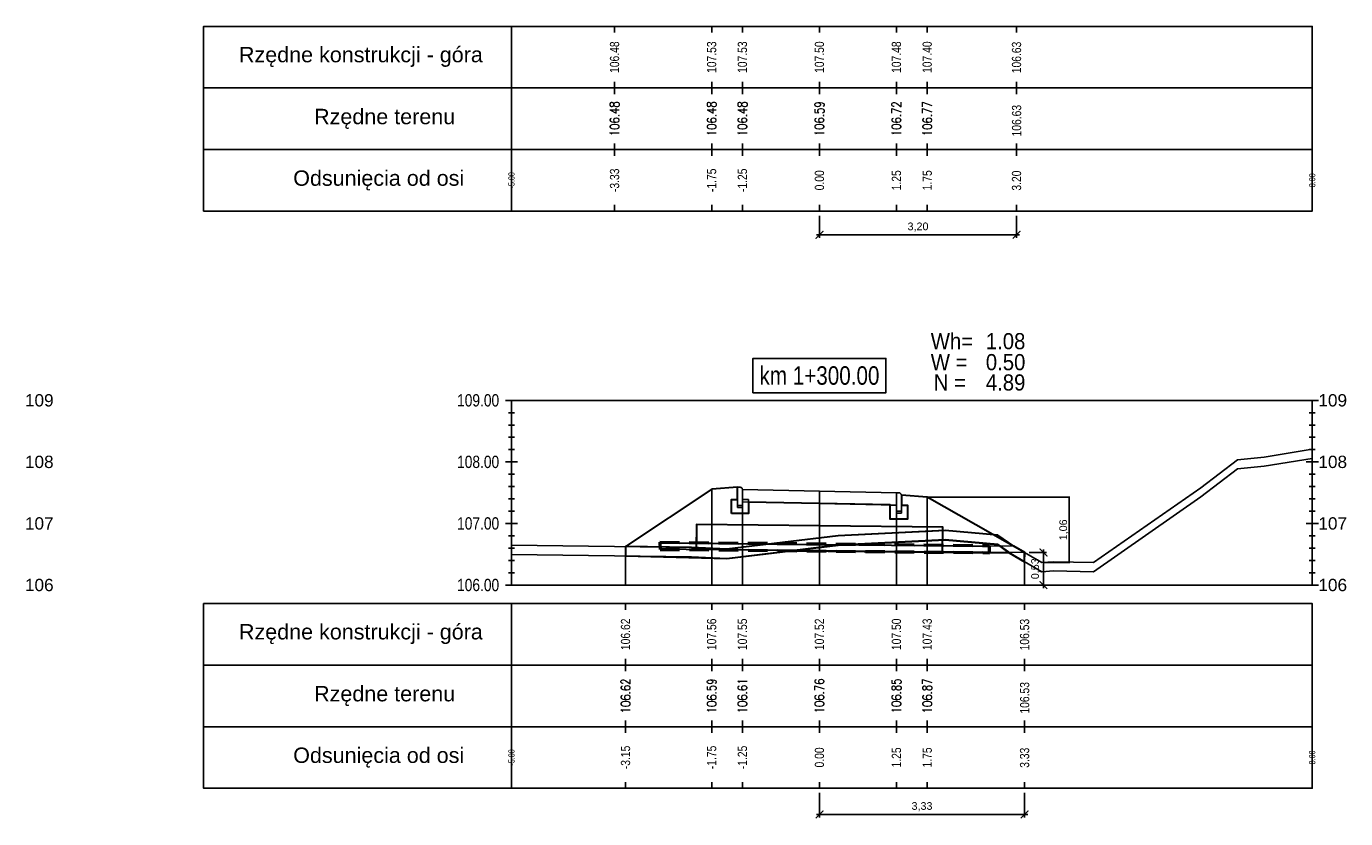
# Model space of a CAD drawing. Extents: x 7537626 to 7538805, y 5722894 to 5725486.
# Tile 65 of 105: x 7538476 to 7538497, y 5725455 to 5725468. Entities that reach past the tile are written whole.
import ezdxf

# ---------------------------------------------------------------- set-up
doc = ezdxf.new("R2010")
doc.units = 0
doc.header["$PDMODE"] = 35
doc.header["$PDSIZE"] = 0.3
doc.linetypes.add('HIDDEN', pattern=[9.525, 6.35, -3.175])
for name, color, linetype in [('C-DROGI-PROFILE', 7, 'Continuous'), ('C-DROGI-PROFILE-ETYKIETY', 7, 'Continuous'), ('C-DROGI-PRZEKROJE-ETYKIETY', 7, 'Continuous'), ('C-POPRZECZKA-przekrój', 2, 'Continuous'), ('C-POPRZECZKA-widok', 1, 'Continuous')]:
    doc.layers.add(name, color=color, linetype=linetype)
for name, color, linetype, true_color in [('C-humus', 7, 'Continuous', 0x003df5), ('C-Teren', 7, 'Continuous', 0x008521), ('poprzeczki', 7, 'Continuous', 0x0000d6)]:
    doc.layers.add(name, color=color, linetype=linetype, true_color=true_color)
for name, color, linetype, lineweight, plot in [('D-1.pow. hum.', 7, 'Continuous', 30, False), ('D-2.wykop', 30, 'Continuous', 30, False), ('D-3.nasyp', 4, 'Continuous', 30, False)]:
    doc.layers.add(name, color=color, linetype=linetype, lineweight=lineweight, plot=plot)
doc.layers.add('D-roboty-ziemne-opis', color=2, linetype='Continuous', lineweight=30)
doc.layers.add('Pom-plan', color=4, linetype='Continuous', plot=False)
doc.styles.add('2mm08', font='arial.ttf', dxfattribs={"width": 0.8})
doc.styles.add('opis_50', font='arial.ttf', dxfattribs={"height": 0.125})
doc.styles.get("Standard").update_dxf_attribs({"font": 'arial.ttf'})
doc.dimstyles.new('OPIS_50', dxfattribs={"dimscale": 0.5, "dimtxt": 0.125, "dimasz": 0.25, "dimexe": 0.1, "dimexo": 0.15, "dimgap": 0.1, "dimtad": 1, "dimzin": 0, "dimtxsty": 'opis_50', "dimblk": 'ARCHTICK', "dimcen": 0.15, "dimdle": 0.1, "dimaunit": 2, "dimadec": 4, "dimazin": 0, "dimtfac": 1, "dimtmove": 0, "dimatfit": 3, "dimfxl": 1, "dimarcsym": 0})

# ---------------------------------------------------------------- blocks, each defined once
blk = doc.blocks.new('_ArchTick')
at = {"color": 0, "linetype": 'ByBlock', "const_width": 0.15}
blk.add_lwpolyline([(-0.5, -0.5), (0.5, 0.5)], dxfattribs=at)
blk = doc.blocks.new('*D5')
at = {"layer": 'Defpoints', "color": 0, "transparency": 16777216}
for p in [(7538490.225, 5725460.712), (7538492.086, 5725459.653), (7538492.529, 5725459.653)]:
    blk.add_point(p, dxfattribs=at)
at = {"layer": 'poprzeczki', "color": 0, "lineweight": -2, "transparency": 16777216}
for p, q in [((7538490.24, 5725460.712), (7538492.539, 5725460.712)), ((7538492.529, 5725460.722), (7538492.529, 5725459.643)), ((7538492.101, 5725459.653), (7538492.539, 5725459.653))]:
    blk.add_line(p, q, dxfattribs=at)
at = {"layer": 'poprzeczki', "color": 0, "lineweight": -2, "transparency": 16777216, "xscale": 0.025, "yscale": 0.025, "zscale": 0.025}
for p, rotation in [((7538492.529, 5725460.712), 90), ((7538492.529, 5725459.653), 270)]:
    blk.add_blockref('_ArchTick', p, dxfattribs=dict(at, rotation=rotation))
at = {"layer": 'poprzeczki', "color": 0, "transparency": 16777216, "insert": (7538492.444, 5725460.183), "char_height": 0.125, "attachment_point": 5, "rotation": 90, "style": 'opis_50'}
blk.add_mtext('1,06', dxfattribs=at)
blk = doc.blocks.new('geokrata')
at = {"layer": 'C-POPRZECZKA-przekrój', "color": 172, "linetype": 'HIDDEN', "lineweight": 50, "ltscale": 0.05, "true_color": 0x0000cc}
for p, q in [((7538464.885, 5725469.743), (7538470.234, 5725469.689)), ((7538464.887, 5725469.627), (7538470.233, 5725469.573))]:
    blk.add_line(p, q, dxfattribs=at)
at = {"layer": 'C-POPRZECZKA-przekrój', "color": 98, "linetype": 'Continuous', "lineweight": 30, "true_color": 0x006100}
for p, q in [((7538464.892, 5725469.735), (7538465.726, 5725469.726)), ((7538464.893, 5725469.635), (7538465.725, 5725469.626)), ((7538469.225, 5725469.591), (7538470.225, 5725469.581))]:
    blk.add_line(p, q, dxfattribs=at)
for points in [[(7538467.479, 5725470.009), (7538465.479, 5725470.029), (7538465.475, 5725469.629), (7538469.475, 5725469.589), (7538469.479, 5725469.989), (7538467.479, 5725470.009), (7538465.479, 5725470.029), (7538465.476, 5725469.729), (7538470.226, 5725469.681)], [(7538464.892, 5725469.735), (7538464.893, 5725469.635)], [(7538470.225, 5725469.581), (7538470.226, 5725469.681)]]:
    blk.add_lwpolyline(points, dxfattribs=at)
at = {"layer": 'C-POPRZECZKA-przekrój', "color": 172, "linetype": 'HIDDEN', "lineweight": 50, "ltscale": 0.05, "true_color": 0x0000cc}
for points in [[(7538464.885, 5725469.743), (7538464.887, 5725469.627)], [(7538470.233, 5725469.573), (7538470.234, 5725469.689)]]:
    blk.add_lwpolyline(points, dxfattribs=at)
blk = doc.blocks.new('*D219')
at = {"layer": 'Defpoints', "color": 0, "transparency": 16777216}
for p in [(7538488.475, 5725465.361), (7538491.675, 5725465.361), (7538491.675, 5725464.976)]:
    blk.add_point(p, dxfattribs=at)
at = {"layer": 'Pom-plan', "color": 0, "lineweight": -2, "transparency": 16777216}
for p, q in [((7538488.475, 5725465.286), (7538488.475, 5725464.926)), ((7538491.675, 5725465.286), (7538491.675, 5725464.926)), ((7538488.425, 5725464.976), (7538491.725, 5725464.976))]:
    blk.add_line(p, q, dxfattribs=at)
at = {"layer": 'Pom-plan', "color": 0, "lineweight": -2, "transparency": 16777216, "xscale": 0.125, "yscale": 0.125, "zscale": 0.125, "rotation": 180}
blk.add_blockref('_ArchTick', (7538488.475, 5725464.976), dxfattribs=at)
at = {"layer": 'Pom-plan', "color": 0, "lineweight": -2, "transparency": 16777216, "xscale": 0.125, "yscale": 0.125, "zscale": 0.125}
blk.add_blockref('_ArchTick', (7538491.675, 5725464.976), dxfattribs=at)
at = {"layer": 'Pom-plan', "color": 0, "transparency": 16777216, "insert": (7538490.075, 5725465.101), "char_height": 0.125, "attachment_point": 5, "style": 'opis_50'}
blk.add_mtext('3,20', dxfattribs=at)
blk = doc.blocks.new('*D220')
at = {"layer": 'Defpoints', "color": 0, "transparency": 16777216}
for p in [(7538491.806, 5725459.815), (7538492.112, 5725459.815), (7538491.806, 5725459.286)]:
    blk.add_point(p, dxfattribs=at)
at = {"layer": 'Pom-plan', "color": 0, "lineweight": -2, "transparency": 16777216}
for p, q in [((7538492.112, 5725459.236), (7538492.112, 5725459.865)), ((7538491.881, 5725459.815), (7538492.162, 5725459.815)), ((7538491.881, 5725459.286), (7538492.162, 5725459.286))]:
    blk.add_line(p, q, dxfattribs=at)
at = {"layer": 'Pom-plan', "color": 0, "lineweight": -2, "transparency": 16777216, "xscale": 0.125, "yscale": 0.125, "zscale": 0.125}
for p, rotation in [((7538492.112, 5725459.815), 90), ((7538492.112, 5725459.286), 270)]:
    blk.add_blockref('_ArchTick', p, dxfattribs=dict(at, rotation=rotation))
at = {"layer": 'Pom-plan', "color": 0, "transparency": 16777216, "insert": (7538491.987, 5725459.551), "char_height": 0.125, "attachment_point": 5, "rotation": 90, "style": 'opis_50'}
blk.add_mtext('0,53', dxfattribs=at)
blk = doc.blocks.new('*D221')
at = {"layer": 'Defpoints', "color": 0, "transparency": 16777216}
for p in [(7538488.475, 5725455.986), (7538491.806, 5725455.986), (7538491.806, 5725455.561)]:
    blk.add_point(p, dxfattribs=at)
at = {"layer": 'Pom-plan', "color": 0, "lineweight": -2, "transparency": 16777216}
for p, q in [((7538488.475, 5725455.911), (7538488.475, 5725455.511)), ((7538491.806, 5725455.911), (7538491.806, 5725455.511)), ((7538488.425, 5725455.561), (7538491.856, 5725455.561))]:
    blk.add_line(p, q, dxfattribs=at)
at = {"layer": 'Pom-plan', "color": 0, "lineweight": -2, "transparency": 16777216, "xscale": 0.125, "yscale": 0.125, "zscale": 0.125, "rotation": 180}
blk.add_blockref('_ArchTick', (7538488.475, 5725455.561), dxfattribs=at)
at = {"layer": 'Pom-plan', "color": 0, "lineweight": -2, "transparency": 16777216, "xscale": 0.125, "yscale": 0.125, "zscale": 0.125}
blk.add_blockref('_ArchTick', (7538491.806, 5725455.561), dxfattribs=at)
at = {"layer": 'Pom-plan', "color": 0, "transparency": 16777216, "insert": (7538490.14, 5725455.686), "char_height": 0.125, "attachment_point": 5, "style": 'opis_50'}
blk.add_mtext('3,33', dxfattribs=at)

msp = doc.modelspace()

# ---------------------------------------------------------------- linework, layer by layer
at = {"layer": 'C-DROGI-PROFILE', "color": 7, "linetype": 'Continuous', "lineweight": -3}
for p, q in [((7538485.149, 5725468.361), (7538485.149, 5725468.261)), ((7538486.725, 5725468.361), (7538486.725, 5725468.261)), ((7538487.225, 5725468.361), (7538487.225, 5725468.261)), ((7538488.475, 5725468.361), (7538488.475, 5725468.261)), ((7538489.725, 5725468.361), (7538489.725, 5725468.261)), ((7538490.225, 5725468.361), (7538490.225, 5725468.261)), ((7538491.675, 5725468.361), (7538491.675, 5725468.261)), ((7538485.149, 5725467.361), (7538485.149, 5725467.461)), ((7538485.149, 5725467.361), (7538485.149, 5725467.261)), ((7538486.725, 5725467.361), (7538486.725, 5725467.461)), ((7538486.725, 5725467.361), (7538486.725, 5725467.261)), ((7538487.225, 5725467.361), (7538487.225, 5725467.461)), ((7538487.225, 5725467.361), (7538487.225, 5725467.261)), ((7538488.475, 5725467.361), (7538488.475, 5725467.461)), ((7538488.475, 5725467.361), (7538488.475, 5725467.261)), ((7538489.725, 5725467.361), (7538489.725, 5725467.461)), ((7538489.725, 5725467.361), (7538489.725, 5725467.261)), ((7538490.225, 5725467.361), (7538490.225, 5725467.461)), ((7538490.225, 5725467.361), (7538490.225, 5725467.261)), ((7538491.675, 5725467.361), (7538491.675, 5725467.461)), ((7538491.675, 5725467.361), (7538491.675, 5725467.261)), ((7538485.149, 5725466.361), (7538485.149, 5725466.461)), ((7538485.149, 5725466.361), (7538485.149, 5725466.261)), ((7538486.725, 5725466.361), (7538486.725, 5725466.461)), ((7538486.725, 5725466.361), (7538486.725, 5725466.261)), ((7538487.225, 5725466.361), (7538487.225, 5725466.461)), ((7538487.225, 5725466.361), (7538487.225, 5725466.261)), ((7538488.475, 5725466.361), (7538488.475, 5725466.461)), ((7538488.475, 5725466.361), (7538488.475, 5725466.261)), ((7538489.725, 5725466.361), (7538489.725, 5725466.461)), ((7538489.725, 5725466.361), (7538489.725, 5725466.261)), ((7538490.225, 5725466.361), (7538490.225, 5725466.461)), ((7538490.225, 5725466.361), (7538490.225, 5725466.261)), ((7538491.675, 5725466.361), (7538491.675, 5725466.461)), ((7538491.675, 5725466.361), (7538491.675, 5725466.261)), ((7538485.149, 5725465.361), (7538485.149, 5725465.461)), ((7538486.725, 5725465.361), (7538486.725, 5725465.461)), ((7538487.225, 5725465.361), (7538487.225, 5725465.461)), ((7538488.475, 5725465.361), (7538488.475, 5725465.461)), ((7538489.725, 5725465.361), (7538489.725, 5725465.461)), ((7538490.225, 5725465.361), (7538490.225, 5725465.461)), ((7538491.675, 5725465.361), (7538491.675, 5725465.461)), ((7538485.327, 5725458.986), (7538485.327, 5725458.886)), ((7538486.725, 5725458.986), (7538486.725, 5725458.886)), ((7538487.225, 5725458.986), (7538487.225, 5725458.886)), ((7538488.475, 5725458.986), (7538488.475, 5725458.886)), ((7538489.725, 5725458.986), (7538489.725, 5725458.886)), ((7538490.225, 5725458.986), (7538490.225, 5725458.886)), ((7538491.806, 5725458.986), (7538491.806, 5725458.886)), ((7538485.327, 5725457.986), (7538485.327, 5725458.086)), ((7538485.327, 5725457.986), (7538485.327, 5725457.886)), ((7538486.725, 5725457.986), (7538486.725, 5725458.086)), ((7538486.725, 5725457.986), (7538486.725, 5725457.886)), ((7538487.225, 5725457.986), (7538487.225, 5725458.086)), ((7538487.225, 5725457.986), (7538487.225, 5725457.886)), ((7538488.475, 5725457.986), (7538488.475, 5725458.086)), ((7538488.475, 5725457.986), (7538488.475, 5725457.886)), ((7538489.725, 5725457.986), (7538489.725, 5725458.086)), ((7538489.725, 5725457.986), (7538489.725, 5725457.886)), ((7538490.225, 5725457.986), (7538490.225, 5725458.086)), ((7538490.225, 5725457.986), (7538490.225, 5725457.886)), ((7538491.806, 5725457.986), (7538491.806, 5725458.086)), ((7538491.806, 5725457.986), (7538491.806, 5725457.886)), ((7538485.327, 5725456.986), (7538485.327, 5725457.086)), ((7538486.725, 5725456.986), (7538486.725, 5725457.086)), ((7538487.225, 5725456.986), (7538487.225, 5725457.086)), ((7538488.475, 5725456.986), (7538488.475, 5725457.086)), ((7538489.725, 5725456.986), (7538489.725, 5725457.086)), ((7538490.225, 5725456.986), (7538490.225, 5725457.086)), ((7538491.806, 5725456.986), (7538491.806, 5725457.086)), ((7538485.327, 5725456.986), (7538485.327, 5725456.886)), ((7538486.725, 5725456.986), (7538486.725, 5725456.886)), ((7538487.225, 5725456.986), (7538487.225, 5725456.886)), ((7538488.475, 5725456.986), (7538488.475, 5725456.886)), ((7538489.725, 5725456.986), (7538489.725, 5725456.886)), ((7538490.225, 5725456.986), (7538490.225, 5725456.886)), ((7538491.806, 5725456.986), (7538491.806, 5725456.886)), ((7538485.327, 5725455.986), (7538485.327, 5725456.086)), ((7538486.725, 5725455.986), (7538486.725, 5725456.086)), ((7538487.225, 5725455.986), (7538487.225, 5725456.086)), ((7538488.475, 5725455.986), (7538488.475, 5725456.086)), ((7538489.725, 5725455.986), (7538489.725, 5725456.086)), ((7538490.225, 5725455.986), (7538490.225, 5725456.086)), ((7538491.806, 5725455.986), (7538491.806, 5725456.086))]:
    msp.add_line(p, q, dxfattribs=at)
at = {"layer": 'C-DROGI-PROFILE', "color": 1, "linetype": 'Continuous', "lineweight": -3}
for points in [[(7538483.475, 5725467.361), (7538483.475, 5725468.361), (7538478.475, 5725468.361), (7538478.475, 5725467.361)], [(7538483.475, 5725467.361), (7538496.475, 5725467.361), (7538496.475, 5725468.361), (7538483.475, 5725468.361)], [(7538483.475, 5725466.361), (7538483.475, 5725467.361), (7538478.475, 5725467.361), (7538478.475, 5725466.361)], [(7538483.475, 5725466.361), (7538496.475, 5725466.361), (7538496.475, 5725467.361), (7538483.475, 5725467.361)], [(7538483.475, 5725465.361), (7538483.475, 5725466.361), (7538478.475, 5725466.361), (7538478.475, 5725465.361)], [(7538483.475, 5725465.361), (7538496.475, 5725465.361), (7538496.475, 5725466.361), (7538483.475, 5725466.361)], [(7538483.475, 5725457.986), (7538483.475, 5725458.986), (7538478.475, 5725458.986), (7538478.475, 5725457.986)], [(7538483.475, 5725457.986), (7538496.475, 5725457.986), (7538496.475, 5725458.986), (7538483.475, 5725458.986)], [(7538483.475, 5725456.986), (7538483.475, 5725457.986), (7538478.475, 5725457.986), (7538478.475, 5725456.986)], [(7538483.475, 5725456.986), (7538496.475, 5725456.986), (7538496.475, 5725457.986), (7538483.475, 5725457.986)], [(7538483.475, 5725455.986), (7538483.475, 5725456.986), (7538478.475, 5725456.986), (7538478.475, 5725455.986)], [(7538483.475, 5725455.986), (7538496.475, 5725455.986), (7538496.475, 5725456.986), (7538483.475, 5725456.986)]]:
    msp.add_3dface(points, dxfattribs=at)
at = {"layer": 'C-DROGI-PRZEKROJE-ETYKIETY', "color": 1, "linetype": 'Continuous', "lineweight": -3}
for p, q in [((7538486.725, 5725460.842), (7538486.725, 5725459.286)), ((7538487.225, 5725460.836), (7538487.225, 5725459.286)), ((7538488.475, 5725460.811), (7538488.475, 5725459.286)), ((7538489.725, 5725460.786), (7538489.725, 5725459.286)), ((7538490.225, 5725460.712), (7538490.225, 5725459.286)), ((7538485.327, 5725459.911), (7538485.327, 5725459.286))]:
    msp.add_line(p, q, dxfattribs=at)
msp.add_lwpolyline([(7538491.806, 5725459.815), (7538491.806, 5725459.286)], dxfattribs=at)
at = {"layer": 'C-humus'}
for p, q in [((7538495.695, 5725461.215), (7538496.475, 5725461.343)), ((7538494.665, 5725460.718), (7538495.261, 5725461.172)), ((7538495.261, 5725461.172), (7538495.695, 5725461.215)), ((7538492.924, 5725459.501), (7538494.665, 5725460.718)), ((7538486.972, 5725459.717), (7538488.779, 5725459.935)), ((7538488.779, 5725459.935), (7538490.308, 5725460.012)), ((7538490.308, 5725460.012), (7538490.517, 5725460.021)), ((7538490.517, 5725460.021), (7538491.37, 5725459.944)), ((7538491.37, 5725459.944), (7538491.549, 5725459.813)), ((7538483.475, 5725459.785), (7538486.399, 5725459.747)), ((7538486.399, 5725459.747), (7538486.972, 5725459.717)), ((7538491.549, 5725459.813), (7538492.086, 5725459.503)), ((7538492.086, 5725459.503), (7538492.277, 5725459.516)), ((7538492.277, 5725459.516), (7538492.924, 5725459.501))]:
    msp.add_line(p, q, dxfattribs=at)
at = {"layer": 'C-POPRZECZKA-przekrój', "color": 2, "linetype": 'Continuous', "lineweight": -3}
for p, q in [((7538485.327, 5725459.911), (7538486.725, 5725460.842)), ((7538486.725, 5725460.842), (7538487.145, 5725460.876)), ((7538487.185, 5725460.876), (7538487.145, 5725460.876)), ((7538487.145, 5725460.876), (7538487.145, 5725460.546)), ((7538487.19, 5725460.876), (7538487.185, 5725460.876)), ((7538487.199, 5725460.873), (7538487.19, 5725460.876)), ((7538487.207, 5725460.869), (7538487.199, 5725460.873)), ((7538487.213, 5725460.864), (7538487.207, 5725460.869)), ((7538487.218, 5725460.859), (7538487.213, 5725460.864)), ((7538487.222, 5725460.852), (7538487.218, 5725460.859)), ((7538487.224, 5725460.843), (7538487.222, 5725460.852)), ((7538487.225, 5725460.836), (7538487.224, 5725460.843)), ((7538487.225, 5725460.836), (7538488.475, 5725460.811)), ((7538487.225, 5725460.836), (7538487.226, 5725460.636)), ((7538487.225, 5725460.546), (7538487.225, 5725460.836)), ((7538487.225, 5725460.836), (7538487.225, 5725460.676)), ((7538488.475, 5725460.611), (7538488.475, 5725460.811)), ((7538488.475, 5725460.811), (7538489.725, 5725460.786)), ((7538489.725, 5725460.786), (7538489.724, 5725460.586)), ((7538489.765, 5725460.786), (7538489.725, 5725460.786)), ((7538489.725, 5725460.786), (7538489.725, 5725460.456)), ((7538489.77, 5725460.786), (7538489.765, 5725460.786)), ((7538489.779, 5725460.783), (7538489.77, 5725460.786)), ((7538489.787, 5725460.779), (7538489.779, 5725460.783)), ((7538489.793, 5725460.774), (7538489.787, 5725460.779)), ((7538489.798, 5725460.769), (7538489.793, 5725460.774)), ((7538489.802, 5725460.762), (7538489.798, 5725460.769)), ((7538489.804, 5725460.753), (7538489.802, 5725460.762)), ((7538489.805, 5725460.746), (7538489.804, 5725460.753)), ((7538489.805, 5725460.456), (7538489.805, 5725460.746)), ((7538489.805, 5725460.746), (7538489.805, 5725460.586)), ((7538489.805, 5725460.746), (7538490.225, 5725460.712)), ((7538490.225, 5725460.712), (7538491.806, 5725459.815)), ((7538487.045, 5725460.446), (7538487.045, 5725460.676)), ((7538487.045, 5725460.676), (7538487.145, 5725460.676)), ((7538487.145, 5725460.676), (7538487.145, 5725460.576)), ((7538487.145, 5725460.576), (7538487.225, 5725460.576)), ((7538487.145, 5725460.546), (7538487.225, 5725460.546)), ((7538487.225, 5725460.676), (7538487.325, 5725460.676)), ((7538487.226, 5725460.636), (7538488.475, 5725460.611)), ((7538487.325, 5725460.676), (7538487.325, 5725460.446)), ((7538488.475, 5725460.611), (7538489.724, 5725460.586)), ((7538489.625, 5725460.356), (7538489.625, 5725460.586)), ((7538489.625, 5725460.586), (7538489.725, 5725460.586)), ((7538489.725, 5725460.586), (7538489.725, 5725460.486)), ((7538489.725, 5725460.486), (7538489.805, 5725460.486)), ((7538489.805, 5725460.586), (7538489.905, 5725460.586)), ((7538489.905, 5725460.586), (7538489.905, 5725460.356)), ((7538487.325, 5725460.446), (7538487.045, 5725460.446)), ((7538489.905, 5725460.356), (7538489.625, 5725460.356)), ((7538489.725, 5725460.456), (7538489.805, 5725460.456))]:
    msp.add_line(p, q, dxfattribs=at)
at = {"layer": 'C-POPRZECZKA-przekrój'}
for points in [[(7538491.226, 5725459.921), (7538491.627, 5725459.917)], [(7538491.225, 5725459.821), (7538491.806, 5725459.815)]]:
    msp.add_lwpolyline(points, dxfattribs=at)
at = {"layer": 'C-POPRZECZKA-widok', "color": 1, "linetype": 'Continuous', "lineweight": -3}
for p, q in [((7538483.375, 5725462.286), (7538496.575, 5725462.286)), ((7538483.475, 5725459.286), (7538483.475, 5725462.286)), ((7538496.475, 5725459.286), (7538496.475, 5725462.286)), ((7538483.425, 5725462.086), (7538483.525, 5725462.086)), ((7538496.425, 5725462.086), (7538496.525, 5725462.086)), ((7538483.425, 5725461.886), (7538483.525, 5725461.886)), ((7538496.425, 5725461.886), (7538496.525, 5725461.886)), ((7538483.425, 5725461.686), (7538483.525, 5725461.686)), ((7538496.425, 5725461.686), (7538496.525, 5725461.686)), ((7538483.425, 5725461.486), (7538483.525, 5725461.486)), ((7538496.425, 5725461.486), (7538496.525, 5725461.486)), ((7538483.375, 5725461.286), (7538483.575, 5725461.286)), ((7538483.425, 5725461.286), (7538483.525, 5725461.286)), ((7538496.375, 5725461.286), (7538496.575, 5725461.286)), ((7538496.425, 5725461.286), (7538496.525, 5725461.286)), ((7538483.425, 5725461.086), (7538483.525, 5725461.086)), ((7538496.425, 5725461.086), (7538496.525, 5725461.086)), ((7538483.425, 5725460.886), (7538483.525, 5725460.886)), ((7538483.425, 5725460.686), (7538483.525, 5725460.686)), ((7538496.425, 5725460.886), (7538496.525, 5725460.886)), ((7538496.425, 5725460.686), (7538496.525, 5725460.686)), ((7538483.425, 5725460.486), (7538483.525, 5725460.486)), ((7538496.425, 5725460.486), (7538496.525, 5725460.486)), ((7538483.375, 5725460.286), (7538483.575, 5725460.286)), ((7538483.425, 5725460.286), (7538483.525, 5725460.286)), ((7538496.375, 5725460.286), (7538496.575, 5725460.286)), ((7538496.425, 5725460.286), (7538496.525, 5725460.286)), ((7538483.425, 5725460.086), (7538483.525, 5725460.086)), ((7538496.425, 5725460.086), (7538496.525, 5725460.086)), ((7538483.425, 5725459.886), (7538483.525, 5725459.886)), ((7538496.425, 5725459.886), (7538496.525, 5725459.886)), ((7538483.425, 5725459.686), (7538483.525, 5725459.686)), ((7538496.425, 5725459.686), (7538496.525, 5725459.686)), ((7538483.425, 5725459.486), (7538483.525, 5725459.486)), ((7538496.425, 5725459.486), (7538496.525, 5725459.486)), ((7538483.375, 5725459.286), (7538496.575, 5725459.286))]:
    msp.add_line(p, q, dxfattribs=at)
at = {"layer": 'C-POPRZECZKA-widok', "color": 3, "linetype": 'Continuous', "lineweight": -3}
msp.add_3dface([(7538487.395, 5725462.411), (7538489.555, 5725462.411), (7538489.555, 5725462.968), (7538487.395, 5725462.968)], dxfattribs=at)
at = {"layer": 'C-Teren'}
for p, q in [((7538495.261, 5725461.322), (7538495.695, 5725461.365)), ((7538495.695, 5725461.365), (7538496.475, 5725461.493)), ((7538494.665, 5725460.868), (7538495.261, 5725461.322)), ((7538492.924, 5725459.651), (7538494.665, 5725460.868)), ((7538486.972, 5725459.867), (7538488.779, 5725460.085)), ((7538488.779, 5725460.085), (7538490.308, 5725460.162)), ((7538490.308, 5725460.162), (7538490.517, 5725460.171)), ((7538490.517, 5725460.171), (7538491.37, 5725460.094)), ((7538491.37, 5725460.094), (7538491.549, 5725459.963)), ((7538483.475, 5725459.935), (7538486.399, 5725459.897)), ((7538486.399, 5725459.897), (7538486.972, 5725459.867)), ((7538491.549, 5725459.963), (7538492.086, 5725459.653)), ((7538492.086, 5725459.653), (7538492.277, 5725459.666)), ((7538492.277, 5725459.666), (7538492.924, 5725459.651))]:
    msp.add_line(p, q, dxfattribs=at)
at = {"layer": 'D-1.pow. hum.'}
msp.add_lwpolyline([(7538485.327, 5725459.911), (7538485.327, 5725459.761), (7538486.972, 5725459.717), (7538488.779, 5725459.935), (7538490.517, 5725460.021), (7538491.37, 5725459.944), (7538491.574, 5725459.799), (7538491.806, 5725459.665), (7538491.807, 5725459.815), (7538491.631, 5725459.916), (7538491.37, 5725460.094), (7538490.517, 5725460.171), (7538488.779, 5725460.085), (7538486.972, 5725459.867), (7538486.399, 5725459.897), (7538485.327, 5725459.911)], dxfattribs=at)
at = {"layer": 'D-2.wykop'}
msp.add_lwpolyline([(7538491.557, 5725459.811), (7538491.37, 5725459.944), (7538490.517, 5725460.021), (7538488.779, 5725459.935), (7538488.025, 5725459.844), (7538491.557, 5725459.811)], dxfattribs=at)
at = {"layer": 'D-3.nasyp'}
msp.add_lwpolyline([(7538487.045, 5725460.446), (7538487.045, 5725460.676), (7538487.145, 5725460.676), (7538487.145, 5725460.876), (7538486.725, 5725460.842), (7538485.327, 5725459.911), (7538485.327, 5725459.761), (7538486.972, 5725459.717), (7538488.031, 5725459.845), (7538491.557, 5725459.811), (7538491.806, 5725459.665), (7538491.806, 5725459.815), (7538490.225, 5725460.712), (7538489.805, 5725460.746), (7538489.805, 5725460.586), (7538489.905, 5725460.586), (7538489.905, 5725460.356), (7538489.625, 5725460.356), (7538489.625, 5725460.588), (7538487.325, 5725460.634), (7538487.325, 5725460.446), (7538487.045, 5725460.446)], dxfattribs=at)

# ---------------------------------------------------------------- block references
at = {"layer": 'C-POPRZECZKA-przekrój'}
msp.add_blockref('geokrata', (21, -9.761), dxfattribs=at)

# ---------------------------------------------------------------- texts
at = {"layer": 'C-DROGI-PROFILE', "color": 2}
for s, p in [('Rzędne konstrukcji - góra', (7538479.05, 5725467.778)), ('Rzędne terenu', (7538480.27, 5725466.772)), ('Odsunięcia od osi', (7538479.931, 5725465.772)), ('Rzędne konstrukcji - góra', (7538479.05, 5725458.403)), ('Rzędne terenu', (7538480.27, 5725457.397)), ('Odsunięcia od osi', (7538479.931, 5725456.397))]:
    msp.add_text(s, height=0.25, dxfattribs=at).set_placement(p)
at = {"layer": 'C-DROGI-PROFILE-ETYKIETY', "color": 1, "style": '2mm08', "width": 0.8}
for s, p in [('106.63', (7538491.749, 5725467.6)), ('106.63', (7538491.75, 5725466.573)), ('3.20', (7538491.749, 5725465.693)), ('106.53', (7538491.88, 5725458.225)), ('106.53', (7538491.881, 5725457.198)), ('3.33', (7538491.88, 5725456.318))]:
    msp.add_text(s, height=0.15, rotation=90, dxfattribs=at).set_placement(p)
at = {"layer": 'C-DROGI-PROFILE-ETYKIETY', "color": 1, "linetype": 'Continuous', "lineweight": -3, "char_height": 0.15, "attachment_point": 5, "rotation": 90, "style": '2mm08'}
for s, insert in [('106.48', (7538485.149, 5725467.861)), ('107.53', (7538486.725, 5725467.861)), ('107.53', (7538487.225, 5725467.861)), ('107.50', (7538488.475, 5725467.861)), ('107.48', (7538489.725, 5725467.861)), ('107.40', (7538490.225, 5725467.861)), ('{\\Fsimplex.shx|c238;106.48}', (7538485.149, 5725466.861)), ('{\\Fsimplex.shx|c238;106.48}', (7538486.725, 5725466.861)), ('{\\Fsimplex.shx|c238;106.48}', (7538487.225, 5725466.861)), ('{\\Fsimplex.shx|c238;106.59}', (7538488.475, 5725466.861)), ('{\\Fsimplex.shx|c238;106.72}', (7538489.725, 5725466.861)), ('{\\Fsimplex.shx|c238;106.77}', (7538490.225, 5725466.861)), ('-3.33', (7538485.149, 5725465.861)), ('-1.75', (7538486.725, 5725465.861)), ('-1.25', (7538487.225, 5725465.861)), ('0.00', (7538488.475, 5725465.861)), ('1.25', (7538489.725, 5725465.861)), ('1.75', (7538490.225, 5725465.861)), ('106.62', (7538485.327, 5725458.486)), ('107.56', (7538486.725, 5725458.486)), ('107.55', (7538487.225, 5725458.486)), ('107.52', (7538488.475, 5725458.486)), ('107.50', (7538489.725, 5725458.486)), ('107.43', (7538490.225, 5725458.486)), ('{\\Fsimplex.shx|c238;106.62}', (7538485.327, 5725457.486)), ('{\\Fsimplex.shx|c238;106.59}', (7538486.725, 5725457.486)), ('{\\Fsimplex.shx|c238;106.61}', (7538487.225, 5725457.486)), ('{\\Fsimplex.shx|c238;106.76}', (7538488.475, 5725457.486)), ('{\\Fsimplex.shx|c238;106.85}', (7538489.725, 5725457.486)), ('{\\Fsimplex.shx|c238;106.87}', (7538490.225, 5725457.486)), ('-3.15', (7538485.327, 5725456.486)), ('-1.75', (7538486.725, 5725456.486)), ('-1.25', (7538487.225, 5725456.486)), ('0.00', (7538488.475, 5725456.486)), ('1.25', (7538489.725, 5725456.486)), ('1.75', (7538490.225, 5725456.486))]:
    msp.add_mtext(s, dxfattribs=dict(at, insert=insert))
at = {"layer": 'C-DROGI-PROFILE-ETYKIETY', "color": 7, "linetype": 'Continuous', "lineweight": -3, "char_height": 0.1, "attachment_point": 5, "rotation": 90, "style": '2mm08'}
for s, insert in [('-5.00', (7538483.475, 5725465.861)), ('8.00', (7538496.475, 5725465.861)), ('-5.00', (7538483.475, 5725456.486)), ('8.00', (7538496.475, 5725456.486))]:
    msp.add_mtext(s, dxfattribs=dict(at, insert=insert))
at = {"layer": 'C-POPRZECZKA-widok', "color": 3, "linetype": 'Continuous', "lineweight": -3, "insert": (7538488.475, 5725462.536), "char_height": 0.3, "attachment_point": 8, "style": '2mm08'}
msp.add_mtext('km 1+300.00', dxfattribs=at)
at = {"layer": 'C-POPRZECZKA-widok', "color": 1, "linetype": 'Continuous', "lineweight": -3, "char_height": 0.2, "attachment_point": 4}
for s, insert in [('109', (7538475.575, 5725462.286)), ('109', (7538496.575, 5725462.286)), ('108', (7538475.575, 5725461.286)), ('108', (7538496.575, 5725461.286)), ('107', (7538475.575, 5725460.286)), ('107', (7538496.575, 5725460.286)), ('106', (7538475.575, 5725459.286)), ('106', (7538496.575, 5725459.286))]:
    msp.add_mtext(s, dxfattribs=dict(at, insert=insert))
at = {"layer": 'C-POPRZECZKA-widok', "color": 1, "linetype": 'Continuous', "lineweight": -3, "char_height": 0.2, "attachment_point": 6, "style": '2mm08'}
for s, insert in [('109.00', (7538483.275, 5725462.286)), ('108.00', (7538483.275, 5725461.286)), ('107.00', (7538483.275, 5725460.286)), ('106.00', (7538483.275, 5725459.286))]:
    msp.add_mtext(s, dxfattribs=dict(at, insert=insert))
at = {"layer": 'D-roboty-ziemne-opis', "lineweight": 25, "width": 0.9}
for s, p in [('Wh=', (7538490.282, 5725463.117)), ('1.08', (7538491.176, 5725463.117)), ('W =', (7538490.282, 5725462.776)), ('0.50', (7538491.176, 5725462.776)), ('N =', (7538490.33, 5725462.446)), ('4.89', (7538491.176, 5725462.446))]:
    msp.add_text(s, height=0.2625, dxfattribs=at).set_placement(p)

# ---------------------------------------------------------------- dimensions: what is measured, and where the dimension line sits
at = {"layer": 'Pom-plan'}
for base, p1, p2, picture, middle in [((7538491.675, 5725464.976), (7538488.475, 5725465.361), (7538491.675, 5725465.361), '*D219', (7538490.075, 5725465.101)), ((7538491.806, 5725455.561), (7538488.475, 5725455.986), (7538491.806, 5725455.986), '*D221', (7538490.14, 5725455.686))]:
    dim = msp.add_linear_dim(base=base, p1=p1, p2=p2, dimstyle='OPIS_50', dxfattribs=at)
    dim.commit()
    dim.dimension.update_dxf_attribs({"geometry": picture, "text_midpoint": middle})
dim = msp.add_linear_dim(base=(7538492.112, 5725459.815), p1=(7538491.806, 5725459.286), p2=(7538491.806, 5725459.815), angle=90, dimstyle='OPIS_50', dxfattribs=at)
dim.commit()
dim.dimension.update_dxf_attribs({"geometry": '*D220', "text_midpoint": (7538491.987, 5725459.551)})
at = {"layer": 'poprzeczki'}
dim = msp.add_linear_dim(base=(7538492.529, 5725459.653), p1=(7538490.225, 5725460.712), p2=(7538492.086, 5725459.653), angle=90, dimstyle='OPIS_50', override={"dimscale": 0.1}, dxfattribs=at)
dim.commit()
dim.dimension.update_dxf_attribs({"geometry": '*D5', "text_midpoint": (7538492.444, 5725460.183)})

doc.saveas('drawing.dxf')
